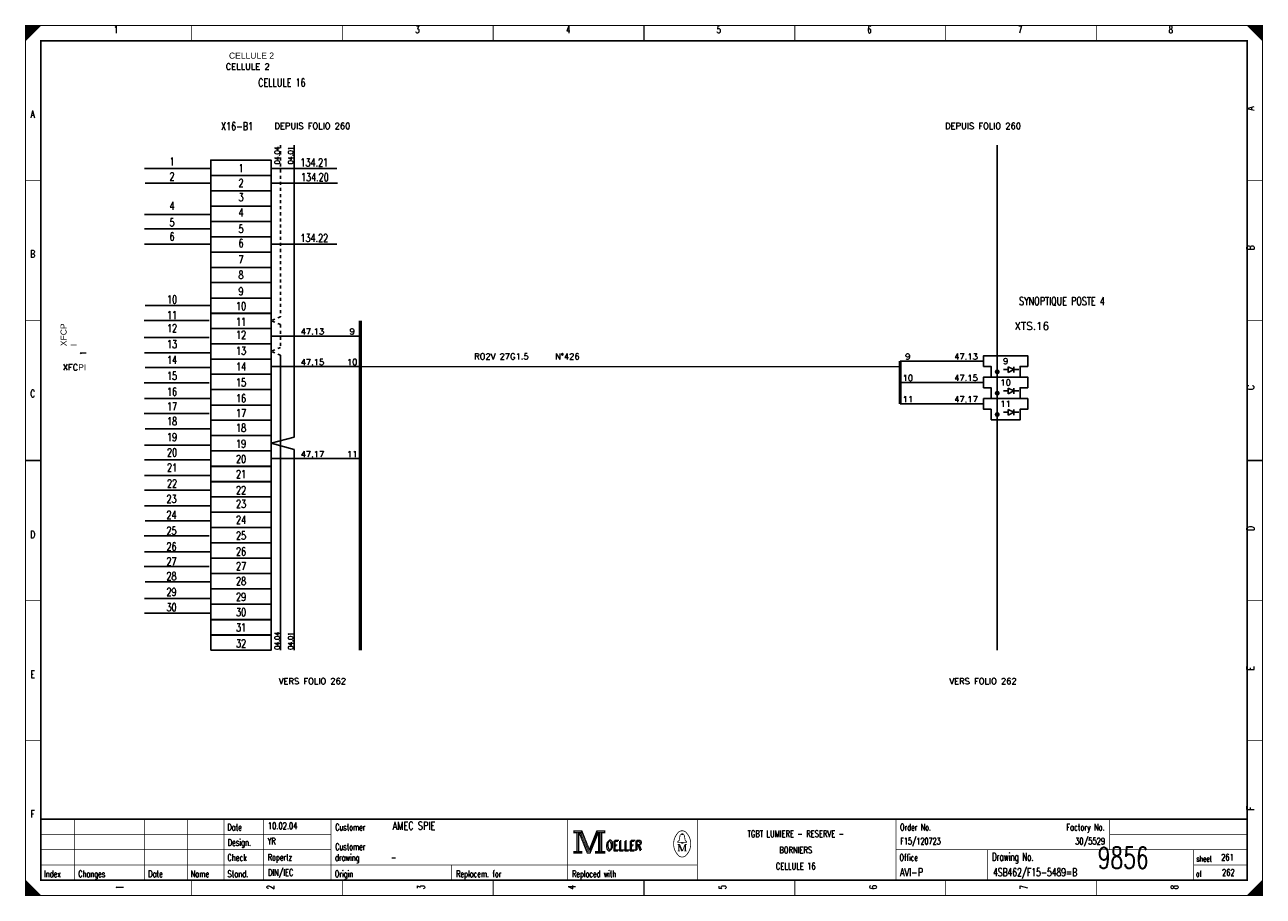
# Model space of a CAD drawing. Header units: centimetres. Extents: x 0 to 491, y -1040 to 69.
# Tile 2 of 181: x 50 to 91, y -1040 to -1011. Entities that reach past the tile are written whole.
import ezdxf
from ezdxf.enums import TextEntityAlignment as Align

# ---------------------------------------------------------------- set-up
doc = ezdxf.new("R2010")
doc.units = ezdxf.units.CM
doc.header["$MEASUREMENT"] = 0
doc.linetypes.add('CONTINU', pattern=[0])
doc.linetypes.add('DISCONTINU', pattern=[0.15, 0.1, -0.05])
doc.layers.get('0').update_dxf_attribs({"color": 9, "linetype": 'CONTINUOUS'})
for name, color, linetype in [('POINTILLE', 5, 'DISCONTINU'), ('SCH-3', 3, 'CONTINU'), ('TEXTE', 3, 'CONTINUOUS'), ('TRAIFIN', 1, 'CONTINUOUS'), ('TRAIGROS', 2, 'CONTINUOUS'), ('TRAIMOY', 4, 'CONTINUOUS')]:
    doc.layers.add(name, color=color, linetype=linetype)
doc.styles.get("Standard").update_dxf_attribs({"font": 'romans.shx', "bigfont": 'TXT.shx'})

# ---------------------------------------------------------------- blocks, each defined once
blk = doc.blocks.new('BRND')
at = {"layer": 'TRAIFIN'}
for p, q in [((0.8, -5.47), (0.8, -3.59)), ((0.8, -3.59), (2.68, -4.53)), ((2.68, -5.47), (2.68, -3.59)), ((-0.73, -4.53), (0.8, -4.53)), ((2.68, -4.53), (0.8, -5.47)), ((2.68, -4.53), (4.27, -4.53))]:
    blk.add_line(p, q, dxfattribs=at)
at = {"layer": 'TRAIMOY'}
blk.add_lwpolyline([(-4.75, -7), (-4.75, -3.5), (-7.25, -3.5), (-7.25, 0), (7.25, 0), (7.25, -3.5), (4.75, -3.5), (4.75, -7)], close=True, dxfattribs=at)

msp = doc.modelspace()

# ---------------------------------------------------------------- linework, layer by layer
at = {"color": 0, "linetype": 'Continuous'}
for p, q in [((53.898, -1016.186), (56.031, -1016.186)), ((58.059, -1016.186), (60.192, -1016.186)), ((53.916, -1016.67), (56.049, -1016.67)), ((58.077, -1016.67), (60.21, -1016.67)), ((53.898, -1017.691), (56.031, -1017.691)), ((53.898, -1018.158), (56.031, -1018.158)), ((53.898, -1018.66), (56.031, -1018.66)), ((58.059, -1018.66), (60.192, -1018.66)), ((53.916, -1020.676), (56.049, -1020.676)), ((53.88, -1021.161), (56.013, -1021.161)), ((53.88, -1021.716), (56.013, -1021.716)), ((53.898, -1022.218), (56.031, -1022.218)), ((53.916, -1022.702), (56.049, -1022.702)), ((53.88, -1023.204), (56.013, -1023.204)), ((53.898, -1023.723), (56.031, -1023.723)), ((53.88, -1024.207), (56.013, -1024.207)), ((53.916, -1024.709), (56.049, -1024.709)), ((53.898, -1025.247), (56.031, -1025.247)), ((53.898, -1025.73), (56.031, -1025.73)), ((53.898, -1026.246), (56.031, -1026.246)), ((53.898, -1026.726), (56.031, -1026.726)), ((53.898, -1027.238), (56.031, -1027.238)), ((53.916, -1027.722), (56.049, -1027.722)), ((53.88, -1028.223), (56.013, -1028.223)), ((53.898, -1028.743), (56.031, -1028.743)), ((53.88, -1029.227), (56.013, -1029.227)), ((53.916, -1029.729), (56.049, -1029.729)), ((53.898, -1030.266), (56.031, -1030.266)), ((53.898, -1030.75), (56.031, -1030.75))]:
    msp.add_line(p, q, dxfattribs=at)
at = {"color": 0, "const_width": 0.025, "flags": 128}
for points in [[(50, -1025.75), (50, -1011.5), (90.5, -1011.5), (90.5, -1040), (50, -1040), (50, -1025.75)], [(50, -1011.5), (50.5, -1011.5), (50, -1012), (50, -1011.5)], [(50.025, -1011.5), (50.025, -1011.975), (50.05, -1011.95), (50.05, -1011.5), (50.075, -1011.5), (50.075, -1011.925), (50.1, -1011.9), (50.1, -1011.5), (50.125, -1011.5), (50.125, -1011.875), (50.15, -1011.85), (50.15, -1011.5), (50.175, -1011.5), (50.175, -1011.825), (50.2, -1011.8)], [(50.2, -1011.8), (50.2, -1011.5), (50.225, -1011.5), (50.225, -1011.775), (50.25, -1011.75), (50.25, -1011.5), (50.275, -1011.5), (50.275, -1011.725), (50.3, -1011.7), (50.3, -1011.5), (50.325, -1011.5), (50.325, -1011.675), (50.35, -1011.65), (50.35, -1011.5), (50.375, -1011.5)], [(50.375, -1011.5), (50.375, -1011.625), (50.4, -1011.6), (50.4, -1011.5), (50.425, -1011.5), (50.425, -1011.575), (50.45, -1011.55), (50.45, -1011.5), (50.475, -1011.5), (50.475, -1011.525)], [(90, -1011.5), (90.5, -1012), (90.475, -1011.975), (90.475, -1011.5), (90.45, -1011.5), (90.45, -1011.95), (90.425, -1011.925), (90.425, -1011.5), (90.4, -1011.5), (90.4, -1011.9), (90.375, -1011.875), (90.375, -1011.5), (90.35, -1011.5), (90.35, -1011.85), (90.325, -1011.825)], [(90.15, -1011.65), (90.15, -1011.5), (90.125, -1011.5), (90.125, -1011.625), (90.1, -1011.6), (90.1, -1011.5), (90.075, -1011.5), (90.075, -1011.575), (90.05, -1011.55), (90.05, -1011.5), (90.025, -1011.5), (90.025, -1011.525)], [(90.325, -1011.825), (90.325, -1011.5), (90.3, -1011.5), (90.3, -1011.8), (90.275, -1011.775), (90.275, -1011.5), (90.25, -1011.5), (90.25, -1011.75), (90.225, -1011.725), (90.225, -1011.5), (90.2, -1011.5), (90.2, -1011.7), (90.175, -1011.675), (90.175, -1011.5), (90.15, -1011.5)], [(67.95, -1037.88), (67.95, -1037.95), (68.05, -1037.95), (68.05, -1038.55), (67.95, -1038.55), (67.95, -1038.62), (68.22, -1038.62), (68.22, -1038.55), (68.12, -1038.55), (68.12, -1037.95), (68.22, -1037.95), (68.22, -1037.88), (67.95, -1037.88)], [(68.07, -1037.93), (68.07, -1038.57), (68.1, -1038.57), (68.1, -1037.93)], [(68.12, -1037.95), (68.39, -1038.62), (68.49, -1038.62), (68.76, -1037.95)], [(68.18, -1037.95), (68.42, -1038.54), (68.46, -1038.54)], [(68.22, -1037.88), (68.46, -1038.48), (68.7, -1037.88)], [(68.22, -1037.95), (68.44, -1038.51), (68.47, -1038.51)], [(68.46, -1038.58), (68.49, -1038.58), (68.74, -1037.95)], [(68.46, -1038.54), (68.48, -1038.54), (68.72, -1037.95)], [(68.76, -1037.95), (68.76, -1038.55), (68.66, -1038.55), (68.66, -1038.62), (68.71, -1038.62)], [(68.7, -1037.88), (68.7, -1037.95), (68.8, -1037.95), (68.8, -1038.55), (68.7, -1038.55), (68.7, -1038.62), (68.97, -1038.62), (68.97, -1038.55), (68.87, -1038.55), (68.87, -1037.95), (68.97, -1037.95), (68.97, -1037.88), (68.7, -1037.88)], [(68.78, -1037.93), (68.78, -1038.57), (68.83, -1038.57), (68.83, -1037.93), (68.85, -1037.93), (68.85, -1038.57)], [(71.48, -1038.26), (71.35, -1038.26), (71.35, -1038.24), (71.4, -1038.2), (71.43, -1038.04)], [(71.48, -1038.01), (71.48, -1037.98), (71.52, -1037.98), (71.52, -1038.01)], [(71.52, -1038.26), (71.65, -1038.26), (71.65, -1038.24), (71.6, -1038.2), (71.57, -1038.04)], [(71.39, -1038.33), (71.39, -1038.54), (71.35, -1038.54)], [(71.39, -1038.33), (71.48, -1038.54), (71.51, -1038.54)], [(50, -1039.5), (50, -1040), (50.5, -1040), (50, -1039.5), (50.025, -1039.525), (50.025, -1040), (50.05, -1040), (50.05, -1039.55), (50.075, -1039.575), (50.075, -1040), (50.1, -1040), (50.1, -1039.6), (50.125, -1039.625), (50.125, -1040), (50.15, -1040)], [(50.15, -1040), (50.15, -1039.65), (50.175, -1039.675), (50.175, -1040), (50.2, -1040), (50.2, -1039.7), (50.225, -1039.725), (50.225, -1040), (50.25, -1040), (50.25, -1039.75), (50.275, -1039.775), (50.275, -1040), (50.3, -1040), (50.3, -1039.8), (50.325, -1039.825)], [(90.3, -1040), (90.3, -1039.7), (90.275, -1039.725), (90.275, -1040), (90.25, -1040), (90.25, -1039.75), (90.225, -1039.775), (90.225, -1040), (90.2, -1040), (90.2, -1039.8), (90.175, -1039.825), (90.175, -1040), (90.15, -1040), (90.15, -1039.85), (90.125, -1039.875)], [(90.475, -1039.525), (90.475, -1040), (90.45, -1040), (90.45, -1039.55), (90.425, -1039.575), (90.425, -1040), (90.4, -1040), (90.4, -1039.6), (90.375, -1039.625), (90.375, -1040), (90.35, -1040), (90.35, -1039.65), (90.325, -1039.675), (90.325, -1040), (90.3, -1040)], [(50.325, -1039.825), (50.325, -1040), (50.35, -1040), (50.35, -1039.85), (50.375, -1039.875), (50.375, -1040), (50.4, -1040), (50.4, -1039.9), (50.425, -1039.925), (50.425, -1040), (50.45, -1040), (50.45, -1039.95), (50.475, -1039.975)], [(90.125, -1039.875), (90.125, -1040), (90.1, -1040), (90.1, -1039.9), (90.075, -1039.925), (90.075, -1040), (90.05, -1040), (90.05, -1039.95), (90.025, -1039.975), (90.025, -1040)]]:
    msp.add_lwpolyline(points, dxfattribs=at)
at = {"color": 0, "flags": 128}
for points, const_width in [([(50, -1011.5), (90.5, -1011.5), (90.5, -1040), (50, -1040)], 0.025), ([(50.5, -1012), (90, -1012), (90, -1039.5), (50.5, -1039.5)], 0.05), ([(50.5, -1012), (90, -1012), (90, -1039.5), (50.5, -1039.5)], 0.025), ([(67.97, -1037.9), (68.2, -1037.9), (68.2, -1037.93), (67.97, -1037.93)], 0.025), ([(68.72, -1037.9), (68.95, -1037.9), (68.95, -1037.93), (68.72, -1037.93)], 0.025), ([(71.48, -1038.26), (71.52, -1038.26), (71.52, -1038.29), (71.48, -1038.29)], 0.025), ([(67.97, -1038.57), (68.2, -1038.57), (68.2, -1038.6), (67.97, -1038.6)], 0.025), ([(68.68, -1038.57), (68.95, -1038.57), (68.95, -1038.6), (68.68, -1038.6)], 0.025)]:
    msp.add_lwpolyline(points, close=True, dxfattribs=dict(at, const_width=const_width))
at = {"color": 0}
for points, const_width in [([(55.438, -1011.5), (55.438, -1012)], 0.025), ([(60.375, -1011.5), (60.375, -1012)], 0.025), ([(65.312, -1011.5), (65.312, -1012)], 0.025), ([(70.25, -1012), (70.25, -1011.5)], 0.05), ([(70.25, -1011.5), (70.25, -1012)], 0.025), ([(75.188, -1011.5), (75.188, -1012)], 0.025), ([(80.125, -1011.5), (80.125, -1012)], 0.025), ([(85.062, -1011.5), (85.062, -1012)], 0.025), ([(50, -1016.583), (50.5, -1016.583)], 0.025), ([(90.5, -1016.583), (90, -1016.583)], 0.025), ([(50, -1021.167), (50.5, -1021.167)], 0.025), ([(90.5, -1021.167), (90, -1021.167)], 0.025), ([(50.5, -1025.75), (50, -1025.75)], 0.05), ([(50, -1025.75), (50.5, -1025.75)], 0.025), ([(90, -1025.75), (90.5, -1025.75)], 0.05), ([(90.5, -1025.75), (90, -1025.75)], 0.025), ([(50, -1030.333), (50.5, -1030.333)], 0.025), ([(90.5, -1030.333), (90, -1030.333)], 0.025), ([(50, -1034.917), (50.5, -1034.917)], 0.025), ([(90.5, -1034.917), (90, -1034.917)], 0.025), ([(90, -1037.5), (50.5, -1037.5)], 0.05), ([(51.6, -1039.5), (51.6, -1037.5)], 0.025), ([(53.9, -1039.5), (53.9, -1037.5)], 0.025), ([(55.3, -1039.5), (55.3, -1037.5)], 0.025), ([(56.5, -1037.5), (56.5, -1039.5)], 0.025), ([(57.8, -1037.5), (57.8, -1039.5)], 0.025), ([(60, -1037.5), (60, -1039.5)], 0.025), ([(67.75, -1037.5), (67.75, -1039.5)], 0.025), ([(72, -1037.5), (72, -1039.5)], 0.025), ([(78.5, -1037.5), (78.5, -1039.5)], 0.025), ([(85.5, -1037.5), (85.5, -1038.5)], 0.025), ([(50.5, -1038), (60, -1038)], 0.025), ([(68.15, -1037.95), (68.4, -1038.58)], 0.025), ([(68.47, -1038.51), (68.7, -1037.94)], 0.025), ([(71.46, -1038.01), (71.55, -1038.01)], 0.025), ([(85.5, -1038), (90, -1038)], 0.025), ([(71.35, -1038.33), (71.42, -1038.33)], 0.025), ([(71.42, -1038.33), (71.51, -1038.54)], 0.025), ([(71.51, -1038.54), (71.59, -1038.33)], 0.025), ([(71.59, -1038.54), (71.59, -1038.33)], 0.025), ([(71.59, -1038.33), (71.65, -1038.33)], 0.025), ([(71.61, -1038.33), (71.61, -1038.54)], 0.025), ([(50.5, -1038.5), (60, -1038.5)], 0.025), ([(68.4, -1038.58), (68.46, -1038.58)], 0.025), ([(71.39, -1038.54), (71.43, -1038.54)], 0.025), ([(71.65, -1038.54), (71.57, -1038.54)], 0.025), ([(78.5, -1038.5), (90, -1038.5)], 0.025), ([(81.5, -1038.5), (81.5, -1039.5)], 0.025), ([(88.25, -1038.5), (88.25, -1039.5)], 0.025), ([(50.5, -1039), (72, -1039)], 0.025), ([(63.95, -1039), (63.95, -1039.5)], 0.025), ([(88.25, -1039), (90, -1039)], 0.025), ([(55.438, -1040), (55.438, -1039.5)], 0.025), ([(60.375, -1040), (60.375, -1039.5)], 0.025), ([(65.312, -1040), (65.312, -1039.5)], 0.025), ([(70.25, -1039.5), (70.25, -1040)], 0.05), ([(70.25, -1040), (70.25, -1039.5)], 0.025), ([(75.188, -1040), (75.188, -1039.5)], 0.025), ([(80.125, -1040), (80.125, -1039.5)], 0.025), ([(85.062, -1040), (85.062, -1039.5)], 0.025), ([(90.5, -1039.5), (90, -1040)], 0.025), ([(50.475, -1040), (50.475, -1039.975)], 0.025)]:
    msp.add_lwpolyline(points, dxfattribs=dict(at, const_width=const_width))
at = {"color": 0, "linetype": 'Continuous'}
for points in [[(56.066, -1016.41), (56.066, -1015.908), (58.038, -1015.908), (58.038, -1016.41)], [(56.066, -1016.912), (56.066, -1016.41), (58.038, -1016.41), (58.038, -1016.912)], [(56.066, -1017.414), (56.066, -1016.912), (58.038, -1016.912), (58.038, -1017.414)], [(56.066, -1017.916), (56.066, -1017.414), (58.038, -1017.414), (58.038, -1017.916)], [(56.066, -1018.418), (56.066, -1017.916), (58.038, -1017.916), (58.038, -1018.418)], [(56.066, -1018.92), (56.066, -1018.418), (58.038, -1018.418), (58.038, -1018.92)], [(56.066, -1019.422), (56.066, -1018.92), (58.038, -1018.92), (58.038, -1019.422)], [(56.066, -1019.924), (56.066, -1019.422), (58.038, -1019.422), (58.038, -1019.924)], [(56.066, -1020.427), (56.066, -1019.924), (58.038, -1019.924), (58.038, -1020.427)], [(56.066, -1020.929), (56.066, -1020.427), (58.038, -1020.427), (58.038, -1020.929)], [(56.066, -1021.421), (56.066, -1020.919), (58.038, -1020.919), (58.038, -1021.421)], [(56.066, -1021.923), (56.066, -1021.421), (58.038, -1021.421), (58.038, -1021.923)], [(56.066, -1022.425), (56.066, -1021.923), (58.038, -1021.923), (58.038, -1022.425)], [(56.066, -1022.927), (56.066, -1022.425), (58.038, -1022.425), (58.038, -1022.927)], [(56.066, -1023.429), (56.066, -1022.927), (58.038, -1022.927), (58.038, -1023.429)], [(56.066, -1023.932), (56.066, -1023.429), (58.038, -1023.429), (58.038, -1023.932)], [(56.066, -1024.434), (56.066, -1023.932), (58.038, -1023.932), (58.038, -1024.434)], [(56.066, -1024.936), (56.066, -1024.434), (58.038, -1024.434), (58.038, -1024.936)], [(56.066, -1025.438), (56.066, -1024.936), (58.038, -1024.936), (58.038, -1025.438)], [(56.066, -1025.94), (56.066, -1025.438), (58.038, -1025.438), (58.038, -1025.94)], [(56.066, -1026.447), (56.066, -1025.945), (58.038, -1025.945), (58.038, -1026.447)], [(56.066, -1026.945), (56.066, -1026.443), (58.038, -1026.443), (58.038, -1026.945)], [(56.066, -1027.445), (56.066, -1026.943), (58.038, -1026.943), (58.038, -1027.445)], [(56.066, -1027.947), (56.066, -1027.445), (58.038, -1027.445), (58.038, -1027.947)], [(56.066, -1028.449), (56.066, -1027.947), (58.038, -1027.947), (58.038, -1028.449)], [(56.066, -1028.951), (56.066, -1028.449), (58.038, -1028.449), (58.038, -1028.951)], [(56.066, -1029.454), (56.066, -1028.951), (58.038, -1028.951), (58.038, -1029.454)], [(56.066, -1029.956), (56.066, -1029.454), (58.038, -1029.454), (58.038, -1029.956)], [(56.066, -1030.458), (56.066, -1029.956), (58.038, -1029.956), (58.038, -1030.458)], [(56.066, -1030.96), (56.066, -1030.458), (58.038, -1030.458), (58.038, -1030.96)], [(56.066, -1031.467), (56.066, -1030.965), (58.038, -1030.965), (58.038, -1031.467)], [(56.066, -1031.964), (56.066, -1031.462), (58.038, -1031.462), (58.038, -1031.964)]]:
    msp.add_lwpolyline(points, close=True, dxfattribs=at)
at = {"color": 0, "const_width": 0.025, "flags": 128}
for points in [[(71.35, -1037.961, 0.373815), (71.349, -1038.658, 0.373815)], [(71.649, -1037.96, 0.530775), (71.351, -1037.959, 0.530775)], [(71.46, -1038.01, 0.414214), (71.43, -1038.04, 0.414214)], [(71.57, -1038.04, 0.414214), (71.54, -1038.01, 0.414214)], [(71.65, -1038.66, 0.378582), (71.646, -1037.956, 0.378582)], [(71.35, -1038.66, 0.532213), (71.649, -1038.661, 0.532213)]]:
    msp.add_lwpolyline(points, format="xyb", dxfattribs=at)
at = {"layer": 'POINTILLE', "color": 0, "const_width": 0.05}
msp.add_lwpolyline([(78.641, -1022.676), (60.963, -1022.676)], dxfattribs=at)
at = {"layer": 'TRAIFIN', "color": 0, "linetype": 'DISCONTINU'}
for p, q in [((58.353, -1015.42), (58.353, -1021.041)), ((58.353, -1021.041), (58.038, -1021.17)), ((58.353, -1021.298), (58.038, -1021.17)), ((58.353, -1021.298), (58.353, -1022.045)), ((58.353, -1022.045), (58.038, -1022.174)), ((58.353, -1022.303), (58.038, -1022.174))]:
    msp.add_line(p, q, dxfattribs=at)
at = {"layer": 'TRAIFIN', "color": 0}
for p, q in [((58.791, -1024.983), (58.791, -1015.42)), ((58.791, -1024.983), (58.791, -1018.414)), ((60.963, -1021.672), (58.038, -1021.672)), ((58.353, -1031.963), (58.353, -1022.303)), ((81.366, -1022.494), (78.641, -1022.494)), ((60.963, -1022.676), (58.038, -1022.676)), ((81.366, -1023.194), (78.641, -1023.194)), ((81.366, -1023.894), (78.641, -1023.894)), ((58.791, -1024.983), (58.038, -1025.187)), ((58.791, -1025.391), (58.038, -1025.187)), ((58.791, -1031.961), (58.791, -1025.391)), ((58.791, -1031.961), (58.791, -1025.391)), ((60.963, -1025.689), (58.038, -1025.689))]:
    msp.add_line(p, q, dxfattribs=at)
at = {"layer": 'TRAIFIN', "color": 0, "const_width": 0.072}
for points in [[(81.772, -1022.844, 1), (81.86, -1022.844, 1)], [(81.772, -1023.544, 1), (81.86, -1023.544, 1)], [(81.772, -1024.244, 1), (81.86, -1024.244, 1)]]:
    msp.add_lwpolyline(points, format="xyb", close=True, dxfattribs=at)
at = {"layer": 'TRAIGROS', "color": 0}
msp.add_line((81.816, -1015.42), (81.816, -1031.964), dxfattribs=at)
at = {"layer": 'TRAIGROS', "color": 0, "const_width": 0.1}
for points in [[(60.963, -1021.17), (60.963, -1031.964)], [(78.641, -1022.494), (78.641, -1023.894)]]:
    msp.add_lwpolyline(points, dxfattribs=at)

# ---------------------------------------------------------------- block references
at = {"layer": 'SCH-3', "color": 0, "xscale": 0.1, "yscale": 0.1, "zscale": 0.1}
for p in [(82.091, -1022.319), (82.091, -1023.019), (82.091, -1023.719)]:
    msp.add_blockref('BRND', p, dxfattribs=at)

# ---------------------------------------------------------------- texts
at = {"color": 0}
for s, height, width, p in [('1', 0.238, 0.672, (52.965, -1011.514)), ('3', 0.238, 0.672, (62.832, -1011.514)), ('4', 0.238, 0.672, (67.766, -1011.514)), ('5', 0.238, 0.672, (72.699, -1011.514)), ('6', 0.238, 0.672, (77.632, -1011.514)), ('7', 0.238, 0.672, (82.566, -1011.514)), ('8', 0.238, 0.672, (87.499, -1011.514)), ('CELLULE 16', 0.2619, 0.736, (58.393, -1013.24)), ('A', 0.238, 0.76, (50.233, -1014.283)), ('X16-B1', 0.2619, 0.736, (56.925, -1014.67)), ('1', 0.262, 0.736, (54.797, -1015.828)), ('1', 0.262, 0.736, (57.057, -1016.043)), ('134.21', 0.2619, 0.736, (59.455, -1015.855)), ('2', 0.262, 0.736, (54.797, -1016.312)), ('2', 0.262, 0.736, (57.057, -1016.527)), ('134.20', 0.2619, 0.736, (59.473, -1016.339)), ('3', 0.262, 0.736, (57.057, -1016.993)), ('4', 0.262, 0.736, (54.797, -1017.279)), ('4', 0.262, 0.736, (57.057, -1017.495)), ('5', 0.262, 0.736, (54.797, -1017.817)), ('5', 0.262, 0.736, (57.057, -1018.032)), ('6', 0.262, 0.736, (54.797, -1018.284)), ('6', 0.262, 0.736, (57.057, -1018.499)), ('134.22', 0.2619, 0.736, (59.455, -1018.329)), ('B', 0.238, 0.76, (50.233, -1018.861)), ('7', 0.262, 0.736, (57.057, -1019.037)), ('8', 0.262, 0.736, (57.057, -1019.538)), ('9', 0.262, 0.736, (57.057, -1020.076)), ('10', 0.2619, 0.736, (54.797, -1020.345)), ('10', 0.2619, 0.736, (57.057, -1020.56)), ('SYNOPTIQUE POSTE 4', 0.26194, 0.736, (83.934, -1020.396)), ('11', 0.2619, 0.736, (54.797, -1020.857)), ('12', 0.2619, 0.736, (54.797, -1021.287)), ('11', 0.2619, 0.736, (57.057, -1021.072)), ('13', 0.2619, 0.736, (54.797, -1021.806)), ('12', 0.2619, 0.736, (57.057, -1021.502)), ('13', 0.2619, 0.736, (57.057, -1022.021)), ('14', 0.2619, 0.736, (54.797, -1022.326)), ('14', 0.2619, 0.736, (57.057, -1022.541)), ('15', 0.2619, 0.736, (54.797, -1022.846)), ('15', 0.2619, 0.736, (57.057, -1023.061)), ('C', 0.238, 0.76, (50.233, -1023.439)), ('16', 0.2619, 0.736, (54.797, -1023.365)), ('17', 0.2619, 0.736, (54.797, -1023.849)), ('16', 0.2619, 0.736, (57.057, -1023.581)), ('17', 0.2619, 0.736, (57.057, -1024.064)), ('18', 0.2619, 0.736, (54.797, -1024.333)), ('18', 0.2619, 0.736, (57.057, -1024.548)), ('19', 0.2619, 0.736, (54.797, -1024.853)), ('19', 0.2619, 0.736, (57.057, -1025.068)), ('20', 0.2619, 0.736, (54.797, -1025.355)), ('21', 0.2619, 0.736, (54.797, -1025.852)), ('20', 0.2619, 0.736, (57.057, -1025.57)), ('21', 0.2619, 0.736, (57.057, -1026.067)), ('22', 0.2619, 0.736, (54.797, -1026.376)), ('22', 0.2619, 0.736, (57.057, -1026.591)), ('23', 0.2619, 0.736, (54.78, -1026.88)), ('23', 0.2619, 0.736, (57.057, -1027.041)), ('24', 0.2619, 0.736, (54.78, -1027.4)), ('25', 0.2619, 0.736, (54.78, -1027.919)), ('24', 0.2619, 0.736, (57.057, -1027.561)), ('D', 0.238, 0.76, (50.233, -1028.053)), ('25', 0.2619, 0.736, (57.057, -1028.081)), ('26', 0.2619, 0.736, (54.78, -1028.439)), ('26', 0.2619, 0.736, (57.057, -1028.6)), ('27', 0.2619, 0.736, (54.78, -1028.923)), ('27', 0.2619, 0.736, (57.057, -1029.084)), ('28', 0.2619, 0.736, (54.78, -1029.407)), ('28', 0.2619, 0.736, (57.057, -1029.568)), ('29', 0.2619, 0.736, (54.78, -1029.926)), ('29', 0.2619, 0.736, (57.057, -1030.088)), ('30', 0.2619, 0.736, (54.78, -1030.428)), ('30', 0.2619, 0.736, (57.057, -1030.589)), ('31', 0.2619, 0.736, (57.057, -1031.087)), ('32', 0.2619, 0.736, (57.057, -1031.611)), ('E', 0.238, 0.76, (50.233, -1032.632)), ('F', 0.238, 0.76, (50.233, -1037.21)), ('TGBT LUMIERE - RESERVE -', 0.21431, 0.7536, (75.219, -1037.87)), ('BORNIERS', 0.2143, 0.76, (75.219, -1038.403)), ('CELLULE 16', 0.2143, 0.681231, (75.219, -1038.935))]:
    msp.add_text(s, height=height, dxfattribs=dict(at, width=width)).set_placement(p, align=Align.TOP_CENTER)
at = {"color": 0, "width": 0.76}
for s, p in [('A', (89.991, -1014.283)), ('B', (89.991, -1018.861)), ('C', (89.992, -1023.439)), ('D', (89.992, -1028.053)), ('E', (89.991, -1032.632)), ('F', (89.991, -1037.21))]:
    msp.add_text(s, height=0.238, rotation=90, dxfattribs=at).set_placement(p, align=Align.TOP_LEFT)
at = {"color": 0}
for s, height, width, p in [('04.04', 0.1676, 0.736, (58.155, -1015.752)), ('04.01', 0.1676, 0.736, (58.594, -1015.752)), ('04.04', 0.1676, 0.736, (58.155, -1031.657)), ('04.01', 0.1676, 0.736, (58.594, -1031.657)), ('1', 0.238, 0.672, (52.965, -1039.73)), ('2', 0.238, 0.672, (57.899, -1039.73)), ('3', 0.238, 0.672, (62.832, -1039.73)), ('4', 0.238, 0.672, (67.766, -1039.73)), ('5', 0.238, 0.672, (72.699, -1039.73)), ('6', 0.238, 0.672, (77.632, -1039.73)), ('7', 0.238, 0.672, (82.566, -1039.73)), ('8', 0.238, 0.672, (87.499, -1039.73))]:
    msp.add_text(s, height=height, rotation=90, dxfattribs=dict(at, width=width)).set_placement(p, align=Align.TOP_CENTER)
for s, height, width, p in [('Date', 0.2143, 0.64, (56.605, -1037.658)), ('Customer', 0.2143, 0.62, (60.14, -1037.658)), ('Order No.', 0.2143, 0.656889, (78.633, -1037.658)), ('Design.', 0.2143, 0.636571, (56.619, -1038.154)), ('Customer', 0.2143, 0.62, (60.14, -1038.296)), ('OELLER', 0.3096, 0.76, (68.996, -1038.225)), ('OELLER', 0.3096, 0.76, (68.996, -1038.225)), ('OELLER', 0.3096, 0.76, (69.032, -1038.19)), ('Check', 0.2143, 0.632, (56.612, -1038.651)), ('drawing', 0.2143, 0.6, (60.133, -1038.651)), ('Office', 0.2143, 0.626667, (78.615, -1038.651)), ('Drawing No.', 0.26194, 0.646545, (81.643, -1038.602)), ('sheet', 0.1905, 0.6, (88.338, -1038.701)), ('Index', 0.2143, 0.632, (50.609, -1039.184)), ('Changes', 0.2143, 0.622857, (51.726, -1039.184)), ('Date', 0.2143, 0.64, (54.015, -1039.184)), ('Name', 0.2143, 0.64, (55.404, -1039.184)), ('Stand.', 0.2143, 0.642667, (56.612, -1039.184)), ('Origin', 0.2143, 0.626667, (60.127, -1039.184)), ('Replacem. for', 0.21431, 0.627077, (64.097, -1039.184)), ('Replaced with', 0.21431, 0.619692, (67.895, -1039.184)), ('of', 0.1905, 0.6, (88.323, -1039.198))]:
    msp.add_text(s, height=height, dxfattribs=dict(at, width=width)).set_placement(p, align=Align.TOP_LEFT)
for s, height, width, p in [('10.02.04', 0.2143, 0.678, (57.934, -1037.892)), ('AMEC SPIE', 0.2619, 0.752889, (62.016, -1037.923)), ('YR', 0.2143, 0.626667, (57.927, -1038.389)), ('F15/120723', 0.2143, 0.6832, (78.639, -1038.389)), ('9856', 0.7, 0.6928, (85.108, -1039.322)), ('Ropertz', 0.2143, 0.622857, (57.932, -1038.921)), ('-', 0.214, 0.696, (61.965, -1038.921)), ('261', 0.2143, 0.672, (89.15, -1038.921)), ('DIN/IEC', 0.2143, 0.750857, (57.935, -1039.418)), ('AVI-P', 0.2619, 0.7472, (78.624, -1039.449)), ('4SB462/F15-5489=B', 0.26194, 0.6928, (81.679, -1039.449)), ('262', 0.2143, 0.672, (89.177, -1039.418))]:
    msp.add_text(s, height=height, dxfattribs=dict(at, width=width)).set_placement(p, align=Align.BOTTOM_LEFT)
at = {"color": 0, "width": 0.646545}
msp.add_text('Factory No.', height=0.21431, dxfattribs=at).set_placement((85.335, -1037.658), align=Align.TOP_RIGHT)
at = {"color": 0, "width": 0.675429}
msp.add_text('30/5529', height=0.2143, dxfattribs=at).set_placement((85.346, -1038.389), align=Align.BOTTOM_RIGHT)
at = {"linetype": 'Continuous', "char_height": 0.2, "attachment_point": 1}
for s, insert, width in [('{\\fArial|b0|i0|c0|p34;CELLULE 2}', (56.661, -1012.386), 6.70761), ('CELLULE 2', (56.554, -1012.745), 6.42066), ('XFC{\\fArial|b0|i0|c0|p34;PI}', (51.217, -1022.596), 0.37664)]:
    msp.add_mtext(s, dxfattribs=dict(at, insert=insert, width=width))
at = {"linetype": 'Continuous', "char_height": 0.2, "attachment_point": 1, "rotation": 90}
for s, insert, width in [('{\\fArial|b0|i0|c0|p34;XFCP\\PI}', (51.145, -1022.004), 0.37664), ('1', (51.784, -1022.317), 0.39457)]:
    msp.add_mtext(s, dxfattribs=dict(at, insert=insert, width=width))
at = {"layer": 'TEXTE', "color": 0}
for s, p in [('DEPUIS FOLIO 260', (59.393, -1014.792)), ('DEPUIS FOLIO 260', (81.351, -1014.792)), ('47.13', (59.393, -1021.522)), ('9', (60.696, -1021.522)), ('9', (78.888, -1022.344)), ('47.13', (80.794, -1022.344)), ('47.15', (59.393, -1022.526)), ('10', (60.696, -1022.526)), ('9', (82.091, -1022.494)), ('10', (78.888, -1023.044)), ('47.15', (80.794, -1023.044)), ('10', (82.091, -1023.194)), ('11', (78.888, -1023.744)), ('47.17', (80.794, -1023.744)), ('11', (82.091, -1023.894)), ('47.17', (59.393, -1025.539)), ('11', (60.696, -1025.539)), ('VERS FOLIO 262', (59.393, -1032.979)), ('VERS FOLIO 262', (81.351, -1032.979))]:
    msp.add_text(s, height=0.2, dxfattribs=at).set_placement(p, align=Align.MIDDLE)
msp.add_text('XTS.16', height=0.25, dxfattribs=at).set_placement((82.945, -1021.47), align=Align.CENTER)
for s, p in [('RO2V 27G1.5', (64.69, -1022.441)), ('N°426', (67.336, -1022.441))]:
    msp.add_text(s, height=0.2, dxfattribs=at).set_placement(p)

doc.saveas('drawing.dxf')
